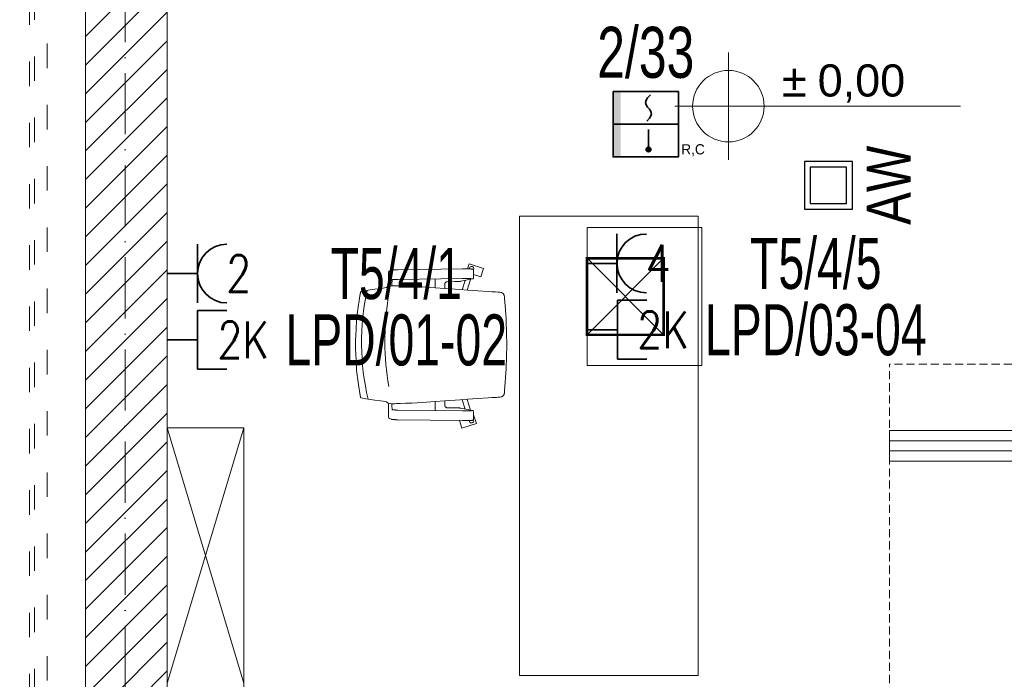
# Model space of a CAD drawing. Header units: millimetres. Extents: x 167773 to 185035, y -114105 to -66770.
# Tile 29 of 114: x 173430 to 173815, y -96667 to -96409. Entities that reach past the tile are written whole.
import ezdxf
from ezdxf.enums import TextEntityAlignment as Align

# ---------------------------------------------------------------- set-up
doc = ezdxf.new("R2010")
doc.units = ezdxf.units.MM
for name, pattern in [('ACAD_ISO03W100', [30, 12, -18]), ('ACAD_ISO10W100', [18, 12, -3, 0, -3]), ('HIDDEN', [9.525, 6.35, -3.175])]:
    doc.linetypes.add(name, pattern=pattern)
doc.layers.get('0').update_dxf_attribs({"lineweight": 9})
for name, color, linetype, lineweight in [('!obudowa', 14, 'Continuous', 9), ('a-osie', 20, 'ACAD_ISO10W100', 9), ('b-cienka', 9, 'Continuous', 9), ('b-ściany', 2, 'Continuous', 9), ('c-meb_przerywana', 5, 'HIDDEN', 9), ('c-meble', 5, 'Continuous', 9), ('c-wyposażenie', 5, 'Continuous', 9), ('El-koryta_puszki', 1, 'Continuous', 35), ('El_gniazda', 144, 'Continuous', 35), ('EL_Linia SSP', 240, 'Continuous', 35), ('h-hatch', 8, 'Continuous', 9), ('opis text', 7, 'Continuous', 9)]:
    doc.layers.add(name, color=color, linetype=linetype, lineweight=lineweight)
doc.layers.add('El_Oświetlenie awaryjne', color=1, linetype='Continuous')
doc.styles.add('Arial', font='arial.ttf')
doc.styles.add('arial 0.8', font='arial.ttf', dxfattribs={"width": 0.8})
doc.styles.add('PPAB_50', font='arial.ttf', dxfattribs={"height": 8})
doc.styles.add('ROMANS', font='romans__.ttf', dxfattribs={"height": 0.2})

# ---------------------------------------------------------------- blocks, each defined once
blk = doc.blocks.new('kotapozioma')
for p, q in [((49330.12, 104.43), (49330.12, 134.43)), ((49315.12, 119.43), (49395.12, 119.43))]:
    blk.add_line(p, q)
blk.add_circle((49330.12, 119.43), 10)
at = {"layer": 'opis text', "style": 'PPAB_50'}
for tag, p in [('ZNAK', (49345.12, 119.43)), ('WARTOSC', (49355.12, 119.43))]:
    blk.add_attdef(tag, text='', height=9, dxfattribs=at).set_placement(p, align=Align.BOTTOM_LEFT)
blk = doc.blocks.new('A$C5690186C')
at = {"layer": 'EL_Linia SSP', "lineweight": 5}
h = blk.add_hatch(color=256, dxfattribs=at)
h.set_gradient(color1=(255, 0, 0), color2=(224, 0, 0), one_color=1, name='INVSPHERICAL')
h.paths.add_polyline_path([(-9.8, 0), (-9.8, 12.8), (-12.8, 12.8), (-12.8, 0)])
h.paths.add_polyline_path([(-9.8, -12.8), (-9.8, 0), (-12.8, 0), (-12.8, -12.8)])
at = {"layer": 'EL_Linia SSP'}
blk.add_hatch(color=256, dxfattribs=at).paths.add_polyline_path([(2.02, -9.84, 1), (0.15, -9.84, 1)])
at = {"layer": 'EL_Linia SSP', "color": 1, "linetype": 'Continuous'}
for p, q in [((-0.1, 8.54), (0.11, 9.39)), ((0.11, 7.68), (-0.1, 8.54)), ((0.11, 9.39), (0.74, 10.35)), ((0.74, 10.35), (1.79, 11.52)), ((0.58, 6.96), (0.11, 7.68)), ((0.74, 6.72), (0.58, 6.96)), ((1.07, 6.34), (0.74, 6.72)), ((1.07, 6.34), (1.41, 5.97)), ((1.41, 5.97), (1.57, 5.73)), ((1.57, 5.73), (2.04, 5.01)), ((2.04, 5.01), (2.25, 4.15)), ((2.25, 4.15), (2.04, 3.3)), ((1.41, 2.34), (0.36, 1.16)), ((2.04, 3.3), (1.41, 2.34))]:
    blk.add_line(p, q, dxfattribs=at)
at = {"layer": 'EL_Linia SSP'}
for p, q in [((-12.8, 0), (12.8, 0)), ((1.08, -2.06), (1.08, -9.84))]:
    blk.add_line(p, q, dxfattribs=at)
blk.add_lwpolyline([(-12.8, 12.8), (12.8, 12.8), (12.8, -12.8), (-12.8, -12.8)], close=True, dxfattribs=at)
blk.add_circle((1.08, -9.84), 0.938, dxfattribs=at)
at = {"layer": 'EL_Linia SSP', "color": 1}
blk.add_text('R,C', height=4, dxfattribs=at).set_placement((13.91, -11.8))
blk = doc.blocks.new('kaseta1')
for p, q in [((-15, 15), (15, -15)), ((15, 15), (-15, -15))]:
    blk.add_line(p, q)
at = {"const_width": 1}
blk.add_lwpolyline([(-15, -15), (15, -15), (15, 15), (-15, 15)], close=True, dxfattribs=at)
blk = doc.blocks.new('AW')
for points in [[(-6.25, -6.25), (6.25, -6.25), (6.25, 6.25), (-6.25, 6.25)], [(-4.75, -4.75), (4.75, -4.75), (4.75, 4.75), (-4.75, 4.75)]]:
    blk.add_lwpolyline(points, close=True)
at = {"style": 'arial 0.8', "width": 0.8}
blk.add_text('AW', height=11.5, dxfattribs=at).set_placement((0, -10), align=Align.TOP_CENTER)
blk = doc.blocks.new('gniazdo3')
at = {"color": 0, "linetype": 'Continuous'}
blk.add_line((4.94, -4.8), (4.94, 4.8), dxfattribs=at)
at = {"color": 0}
blk.add_line((4.94, 0), (0, 0), dxfattribs=at)
at = {"color": 0, "linetype": 'Continuous', "extrusion": (0, 0, -1)}
blk.add_ellipse((9.74, 0), major_axis=(-3.39, 3.39), ratio=1, start_param=3.926993, end_param=7.068585, dxfattribs=at)
at = {"color": 0, "linetype": 'Continuous', "style": 'ROMANS', "width": 0.8, "flags": 4}
blk.add_attdef('NR', text='', height=6, dxfattribs=at).set_placement((14.48, 0), align=Align.MIDDLE_CENTER)
blk = doc.blocks.new('rj45')
at = {"linetype": 'Continuous'}
blk.add_line((11.86, -11.52), (11.86, 11.52), dxfattribs=at)
at = {"ltscale": 10}
for p, q in [((23.38, 11.52), (11.86, 11.52)), ((23.38, -11.52), (11.86, -11.52))]:
    blk.add_line(p, q, dxfattribs=at)
blk.add_line((11.86, 0), (0, 0))
at = {"linetype": 'Continuous', "style": 'ROMANS', "width": 0.8, "flags": 4}
blk.add_attdef('NR', text='', height=14.4, rotation=360, dxfattribs=at).set_placement((34.75, 0), align=Align.MIDDLE_CENTER)

msp = doc.modelspace()

# ---------------------------------------------------------------- hatches: boundary and pattern name
at = {"layer": 'h-hatch'}
h = msp.add_hatch(dxfattribs=at)
h.set_pattern_fill('ANSI31', color=256, scale=2.5, style=0)
h.set_pattern_definition([(45, (15000, 0), (-5.61266008, 5.61266008), [])])
h.paths.add_polyline_path([(173487.44, -96157.89), (173491.44, -96157.89), (173491.44, -96145.89), (173439.44, -96145.89), (173439.44, -96138.89), (173394.94, -96138.89), (173394.94, -96195.89), (173455.44, -96195.89), (173455.44, -96815.89), (173548.94, -96815.89, 0.468375), (173554.94, -96810.58), (173554.94, -96796.89), (173574.94, -96796.89), (173574.94, -96768.89), (173521.94, -96768.89), (173521.94, -96776.89), (173521.94, -96790.89), (173507.94, -96790.89), (173507.94, -96776.89), (173507.94, -96768.89), (173487.44, -96768.89)])

# ---------------------------------------------------------------- linework, layer by layer
at = {"layer": '!obudowa', "linetype": 'ACAD_ISO03W100', "ltscale": 0.8}
for p, q in [((173455.44, -96815.89), (173455.44, -95700.39)), ((173440.44, -96835.89), (173440.44, -96217.89)), ((173435.44, -96840.89), (173435.44, -96222.89)), ((173433.44, -96842.89), (173433.44, -96224.89))]:
    msp.add_line(p, q, dxfattribs=at)
at = {"color": 251}
for p, q in [((173605.06, -96506.54), (173605.71, -96504.53)), ((173611.42, -96506.38), (173605.71, -96504.53)), ((173574.14, -96508.37), (173574.14, -96513.31)), ((173574.22, -96507.66), (173574.21, -96507.68)), ((173574.23, -96507.63), (173574.22, -96507.66)), ((173574.25, -96507.6), (173574.23, -96507.63)), ((173574.26, -96507.58), (173574.25, -96507.6)), ((173574.27, -96507.56), (173574.26, -96507.58)), ((173574.29, -96507.55), (173574.27, -96507.56)), ((173574.31, -96507.53), (173574.29, -96507.55)), ((173574.33, -96507.5), (173574.31, -96507.53)), ((173574.35, -96507.48), (173574.33, -96507.5)), ((173574.38, -96507.46), (173574.35, -96507.48)), ((173574.41, -96507.43), (173574.38, -96507.46)), ((173574.45, -96507.41), (173574.41, -96507.43)), ((173574.5, -96507.39), (173574.45, -96507.41)), ((173574.5, -96507.39), (173575.26, -96507.05)), ((173575.26, -96507.05), (173575.29, -96507.04)), ((173575.29, -96507.04), (173575.32, -96507.03)), ((173575.32, -96507.03), (173575.35, -96507.02)), ((173575.35, -96507.02), (173575.37, -96507.01)), ((173575.37, -96507.01), (173575.42, -96507)), ((173575.42, -96507), (173575.47, -96506.99)), ((173575.47, -96506.99), (173575.56, -96506.97)), ((173575.56, -96506.97), (173575.61, -96506.97)), ((173575.61, -96506.97), (173575.66, -96506.96)), ((173575.66, -96506.96), (173575.72, -96506.95)), ((173575.72, -96506.95), (173575.77, -96506.95)), ((173575.77, -96506.95), (173575.84, -96506.94)), ((173575.84, -96506.94), (173575.9, -96506.94)), ((173575.9, -96506.94), (173575.97, -96506.93)), ((173575.97, -96506.93), (173576.04, -96506.93)), ((173576.04, -96506.93), (173576.12, -96506.92)), ((173576.12, -96506.92), (173576.19, -96506.92)), ((173576.19, -96506.92), (173576.27, -96506.91)), ((173576.27, -96506.91), (173576.36, -96506.91)), ((173576.36, -96506.91), (173576.44, -96506.9)), ((173576.44, -96506.9), (173576.53, -96506.9)), ((173576.53, -96506.9), (173576.63, -96506.9)), ((173576.63, -96506.9), (173576.72, -96506.89)), ((173576.72, -96506.89), (173576.82, -96506.89)), ((173576.82, -96506.89), (173576.92, -96506.88)), ((173576.92, -96506.88), (173577.02, -96506.88)), ((173577.02, -96506.88), (173577.12, -96506.88)), ((173577.12, -96506.88), (173577.23, -96506.88)), ((173577.23, -96506.88), (173577.34, -96506.87)), ((173577.34, -96506.87), (173577.45, -96506.87)), ((173577.45, -96506.87), (173577.56, -96506.87)), ((173577.56, -96506.87), (173577.67, -96506.87)), ((173577.67, -96506.87), (173577.79, -96506.87)), ((173577.79, -96506.87), (173603.08, -96506.53)), ((173603.08, -96506.53), (173603.17, -96506.53)), ((173603.17, -96506.53), (173603.25, -96506.53)), ((173603.25, -96506.53), (173603.34, -96506.53)), ((173603.34, -96506.53), (173603.42, -96506.52)), ((173603.42, -96506.52), (173603.51, -96506.52)), ((173603.51, -96506.52), (173603.6, -96506.52)), ((173603.6, -96506.52), (173603.69, -96506.52)), ((173603.69, -96506.52), (173603.77, -96506.52)), ((173603.77, -96506.52), (173603.86, -96506.52)), ((173603.86, -96506.52), (173603.95, -96506.52)), ((173603.95, -96506.52), (173604.04, -96506.52)), ((173604.04, -96506.52), (173604.13, -96506.52)), ((173604.13, -96506.52), (173604.21, -96506.52)), ((173604.21, -96506.52), (173604.3, -96506.53)), ((173604.3, -96506.53), (173604.39, -96506.53)), ((173604.39, -96506.53), (173604.47, -96506.53)), ((173604.47, -96506.53), (173604.56, -96506.53)), ((173604.56, -96506.53), (173604.64, -96506.53)), ((173604.64, -96506.53), (173604.73, -96506.53)), ((173604.73, -96506.53), (173604.81, -96506.53)), ((173604.81, -96506.53), (173604.9, -96506.53)), ((173604.9, -96506.53), (173604.98, -96506.53)), ((173604.98, -96506.53), (173605.06, -96506.54)), ((173605.06, -96506.54), (173605.14, -96506.54)), ((173605.14, -96506.54), (173605.22, -96506.54)), ((173605.22, -96506.54), (173605.3, -96506.54)), ((173605.3, -96506.54), (173605.38, -96506.54)), ((173605.38, -96506.54), (173605.45, -96506.55)), ((173605.45, -96506.55), (173605.53, -96506.55)), ((173605.53, -96506.55), (173605.6, -96506.55)), ((173605.6, -96506.55), (173605.68, -96506.55)), ((173605.68, -96506.55), (173605.75, -96506.56)), ((173605.72, -96506.56), (173605.84, -96506.19)), ((173605.75, -96506.56), (173605.82, -96506.56)), ((173605.82, -96506.56), (173605.88, -96506.56)), ((173605.88, -96506.56), (173605.95, -96506.57)), ((173605.95, -96506.57), (173606.02, -96506.57)), ((173606.02, -96506.57), (173606.08, -96506.57)), ((173606.08, -96506.57), (173606.14, -96506.58)), ((173606.14, -96506.58), (173606.2, -96506.58)), ((173606.2, -96506.58), (173606.26, -96506.58)), ((173606.26, -96506.58), (173606.32, -96506.59)), ((173606.32, -96506.59), (173606.37, -96506.59)), ((173606.37, -96506.59), (173606.43, -96506.59)), ((173606.43, -96506.59), (173606.48, -96506.6)), ((173606.48, -96506.6), (173606.53, -96506.6)), ((173606.53, -96506.6), (173606.58, -96506.61)), ((173606.58, -96506.61), (173606.62, -96506.61)), ((173606.62, -96506.61), (173606.67, -96506.61)), ((173606.67, -96506.61), (173606.71, -96506.62)), ((173606.71, -96506.62), (173606.75, -96506.62)), ((173606.75, -96506.62), (173606.82, -96506.63)), ((173606.82, -96506.63), (173606.89, -96506.64)), ((173606.89, -96506.64), (173606.96, -96506.65)), ((173606.96, -96506.65), (173607, -96506.66)), ((173607, -96506.66), (173607.04, -96506.67)), ((173607.04, -96506.67), (173607.08, -96506.68)), ((173607.08, -96506.68), (173607.12, -96506.7)), ((173607.12, -96506.7), (173607.14, -96506.71)), ((173607.14, -96506.71), (173607.17, -96506.72)), ((173607.17, -96506.72), (173607.2, -96506.74)), ((173607.2, -96506.74), (173607.22, -96506.75)), ((173607.22, -96506.75), (173607.24, -96506.76)), ((173607.24, -96506.76), (173607.26, -96506.78)), ((173607.26, -96506.78), (173607.29, -96506.79)), ((173607.29, -96506.79), (173607.31, -96506.81)), ((173607.31, -96506.81), (173607.34, -96506.84)), ((173607.34, -96506.84), (173607.36, -96506.87)), ((173607.36, -96506.87), (173607.39, -96506.91)), ((173607.39, -96506.91), (173607.42, -96506.95)), ((173607.42, -96506.94), (173607.49, -96506.73)), ((173607.42, -96506.95), (173607.44, -96506.98)), ((173607.44, -96506.98), (173607.45, -96507)), ((173607.45, -96510.16), (173607.45, -96507.01)), ((173607.45, -96508.78), (173610.34, -96509.71)), ((173610.34, -96509.71), (173611.42, -96506.38)), ((173575.51, -96512.01), (173575.51, -96513.13)), ((173575.66, -96510.77), (173575.59, -96510.8)), ((173575.66, -96510.77), (173575.66, -96510.77)), ((173575.66, -96510.77), (173575.66, -96510.77)), ((173575.67, -96510.77), (173575.66, -96510.77)), ((173575.69, -96510.76), (173575.67, -96510.77)), ((173575.72, -96510.76), (173575.69, -96510.76)), ((173575.75, -96510.75), (173575.72, -96510.76)), ((173575.78, -96510.75), (173575.75, -96510.75)), ((173575.82, -96510.75), (173575.78, -96510.75)), ((173575.87, -96510.74), (173575.82, -96510.75)), ((173575.92, -96510.74), (173575.87, -96510.74)), ((173575.97, -96510.73), (173575.92, -96510.74)), ((173576.02, -96510.73), (173575.97, -96510.73)), ((173576.08, -96510.72), (173576.02, -96510.73)), ((173576.14, -96510.72), (173576.08, -96510.72)), ((173576.21, -96510.71), (173576.14, -96510.72)), ((173576.28, -96510.71), (173576.21, -96510.71)), ((173576.35, -96510.71), (173576.28, -96510.71)), ((173576.42, -96510.7), (173576.35, -96510.71)), ((173576.5, -96510.7), (173576.42, -96510.7)), ((173576.58, -96510.69), (173576.5, -96510.7)), ((173576.66, -96510.69), (173576.58, -96510.69)), ((173576.74, -96510.69), (173576.66, -96510.69)), ((173576.83, -96510.68), (173576.74, -96510.69)), ((173576.92, -96510.68), (173576.83, -96510.68)), ((173577.01, -96510.68), (173576.92, -96510.68)), ((173577.1, -96510.68), (173577.01, -96510.68)), ((173577.2, -96510.67), (173577.1, -96510.68)), ((173577.3, -96510.67), (173577.2, -96510.67)), ((173577.39, -96510.67), (173577.3, -96510.67)), ((173577.49, -96510.67), (173577.39, -96510.67)), ((173577.59, -96510.66), (173577.49, -96510.67)), ((173577.7, -96510.66), (173577.59, -96510.66)), ((173577.8, -96510.66), (173577.7, -96510.66)), ((173603.09, -96510.32), (173577.8, -96510.66)), ((173592.48, -96510.47), (173592.48, -96514.01)), ((173596.21, -96512.45), (173596.2, -96512.5)), ((173596.2, -96512.5), (173596.2, -96512.55)), ((173596.2, -96512.55), (173596.2, -96512.6)), ((173596.2, -96512.6), (173596.2, -96514.26)), ((173596.22, -96512.4), (173596.21, -96512.45)), ((173596.23, -96512.35), (173596.22, -96512.4)), ((173596.24, -96512.3), (173596.23, -96512.35)), ((173596.25, -96512.26), (173596.24, -96512.3)), ((173596.27, -96512.21), (173596.25, -96512.26)), ((173596.29, -96512.16), (173596.27, -96512.21)), ((173596.31, -96512.12), (173596.29, -96512.16)), ((173596.34, -96512.08), (173596.31, -96512.12)), ((173596.36, -96512.03), (173596.34, -96512.08)), ((173596.39, -96511.99), (173596.36, -96512.03)), ((173596.42, -96511.95), (173596.39, -96511.99)), ((173596.45, -96511.92), (173596.42, -96511.95)), ((173596.48, -96511.88), (173596.45, -96511.92)), ((173596.52, -96511.84), (173596.48, -96511.88)), ((173596.55, -96511.81), (173596.52, -96511.84)), ((173596.59, -96511.78), (173596.55, -96511.81)), ((173596.63, -96511.75), (173596.59, -96511.78)), ((173596.67, -96511.73), (173596.63, -96511.75)), ((173596.71, -96511.7), (173596.67, -96511.73)), ((173596.75, -96511.68), (173596.71, -96511.7)), ((173596.8, -96511.66), (173596.75, -96511.68)), ((173596.84, -96511.64), (173596.8, -96511.66)), ((173596.88, -96511.63), (173596.84, -96511.64)), ((173596.93, -96511.61), (173596.88, -96511.63)), ((173596.97, -96511.6), (173596.93, -96511.61)), ((173597.02, -96511.59), (173596.97, -96511.6)), ((173597.06, -96511.59), (173597.02, -96511.59)), ((173597.11, -96511.58), (173597.06, -96511.59)), ((173597.16, -96511.58), (173597.11, -96511.58)), ((173597.16, -96511.58), (173600.09, -96511.54)), ((173600.09, -96511.54), (173600.19, -96511.54)), ((173600.19, -96511.54), (173600.29, -96511.54)), ((173600.29, -96511.54), (173600.39, -96511.54)), ((173600.39, -96511.54), (173600.49, -96511.54)), ((173600.49, -96511.54), (173600.58, -96511.53)), ((173600.58, -96511.53), (173600.68, -96511.53)), ((173600.68, -96511.53), (173600.77, -96511.53)), ((173600.77, -96511.53), (173600.86, -96511.53)), ((173600.86, -96511.53), (173600.95, -96511.52)), ((173600.95, -96511.52), (173601.04, -96511.52)), ((173601.04, -96511.52), (173601.13, -96511.52)), ((173601.13, -96511.52), (173601.21, -96511.51)), ((173601.21, -96511.51), (173601.29, -96511.51)), ((173601.29, -96511.51), (173601.37, -96511.51)), ((173601.37, -96511.51), (173601.45, -96511.5)), ((173601.45, -96511.5), (173601.53, -96511.5)), ((173601.53, -96511.5), (173601.6, -96511.5)), ((173601.6, -96511.5), (173601.67, -96511.49)), ((173601.67, -96511.49), (173601.74, -96511.49)), ((173601.74, -96511.49), (173601.81, -96511.48)), ((173601.81, -96511.48), (173601.87, -96511.48)), ((173601.87, -96511.48), (173601.94, -96511.47)), ((173601.94, -96511.47), (173602, -96511.47)), ((173602, -96511.47), (173602.05, -96511.46)), ((173602.05, -96511.46), (173602.11, -96511.46)), ((173602.11, -96511.46), (173602.16, -96511.45)), ((173602.16, -96511.45), (173602.21, -96511.45)), ((173602.21, -96511.45), (173602.25, -96511.44)), ((173602.25, -96511.44), (173602.3, -96511.44)), ((173602.3, -96511.44), (173602.34, -96511.43)), ((173602.34, -96511.43), (173602.42, -96511.42)), ((173602.42, -96511.42), (173606.96, -96510.51)), ((173602.99, -96514.72), (173604.21, -96511.06)), ((173603.25, -96510.32), (173603.09, -96510.32)), ((173603.4, -96510.32), (173603.25, -96510.32)), ((173603.55, -96510.32), (173603.4, -96510.32)), ((173603.71, -96510.32), (173603.55, -96510.32)), ((173603.86, -96510.32), (173603.71, -96510.32)), ((173604.02, -96510.32), (173603.86, -96510.32)), ((173604.17, -96510.32), (173604.02, -96510.32)), ((173604.32, -96510.32), (173604.17, -96510.32)), ((173604.48, -96510.32), (173604.32, -96510.32)), ((173604.63, -96510.32), (173604.48, -96510.32)), ((173604.78, -96510.33), (173604.63, -96510.32)), ((173604.92, -96510.33), (173604.78, -96510.33)), ((173605.07, -96510.33), (173604.92, -96510.33)), ((173604.92, -96514.85), (173606.25, -96510.65)), ((173605.21, -96510.34), (173605.07, -96510.33)), ((173605.34, -96510.34), (173605.21, -96510.34)), ((173605.48, -96510.34), (173605.34, -96510.34)), ((173605.6, -96510.35), (173605.48, -96510.34)), ((173605.73, -96510.35), (173605.6, -96510.35)), ((173605.85, -96510.36), (173605.73, -96510.35)), ((173605.9, -96510.36), (173605.85, -96510.36)), ((173605.96, -96510.36), (173605.9, -96510.36)), ((173606.01, -96510.37), (173605.96, -96510.36)), ((173606.07, -96510.37), (173606.01, -96510.37)), ((173606.12, -96510.37), (173606.07, -96510.37)), ((173606.17, -96510.38), (173606.12, -96510.37)), ((173606.22, -96510.38), (173606.17, -96510.38)), ((173606.26, -96510.38), (173606.22, -96510.38)), ((173606.31, -96510.38), (173606.26, -96510.38)), ((173606.35, -96510.39), (173606.31, -96510.38)), ((173606.39, -96510.39), (173606.35, -96510.39)), ((173606.43, -96510.39), (173606.39, -96510.39)), ((173606.47, -96510.4), (173606.43, -96510.39)), ((173606.51, -96510.4), (173606.47, -96510.4)), ((173606.54, -96510.4), (173606.51, -96510.4)), ((173606.57, -96510.41), (173606.54, -96510.4)), ((173606.6, -96510.41), (173606.57, -96510.41)), ((173606.63, -96510.41), (173606.6, -96510.41)), ((173606.66, -96510.42), (173606.63, -96510.41)), ((173606.68, -96510.42), (173606.66, -96510.42)), ((173606.7, -96510.42), (173606.68, -96510.42)), ((173606.72, -96510.43), (173606.7, -96510.42)), ((173606.73, -96510.43), (173606.72, -96510.43)), ((173606.74, -96510.43), (173606.73, -96510.43)), ((173606.75, -96510.43), (173606.74, -96510.43)), ((173606.75, -96510.43), (173606.75, -96510.43)), ((173606.96, -96510.51), (173607.03, -96510.5)), ((173607.03, -96510.5), (173607.07, -96510.49)), ((173607.07, -96510.49), (173607.09, -96510.48)), ((173607.09, -96510.48), (173607.11, -96510.47)), ((173607.11, -96510.47), (173607.14, -96510.46)), ((173607.14, -96510.46), (173607.17, -96510.45)), ((173607.17, -96510.45), (173607.2, -96510.43)), ((173607.2, -96510.43), (173607.22, -96510.42)), ((173607.22, -96510.42), (173607.24, -96510.41)), ((173607.24, -96510.41), (173607.26, -96510.4)), ((173607.26, -96510.4), (173607.28, -96510.38)), ((173607.28, -96510.38), (173607.31, -96510.36)), ((173607.31, -96510.36), (173607.33, -96510.33)), ((173607.33, -96510.33), (173607.36, -96510.3)), ((173607.36, -96510.3), (173607.39, -96510.26)), ((173607.39, -96510.26), (173607.41, -96510.24)), ((173607.41, -96510.24), (173607.42, -96510.22)), ((173607.42, -96510.22), (173607.44, -96510.19)), ((173607.44, -96510.19), (173607.45, -96510.17)), ((173563.03, -96516.52), (173563.04, -96516.48)), ((173563.04, -96516.48), (173563.05, -96516.44)), ((173563.05, -96516.41), (173563.06, -96516.37)), ((173563.05, -96516.44), (173563.05, -96516.41)), ((173563.06, -96516.37), (173563.07, -96516.33)), ((173563.07, -96516.29), (173563.08, -96516.25)), ((173563.07, -96516.33), (173563.07, -96516.29)), ((173563.08, -96516.25), (173563.09, -96516.22)), ((173563.09, -96516.18), (173563.1, -96516.15)), ((173563.09, -96516.22), (173563.09, -96516.18)), ((173563.13, -96516), (173563.14, -96515.97)), ((173563.14, -96515.97), (173563.15, -96515.94)), ((173563.15, -96515.9), (173563.16, -96515.87)), ((173563.15, -96515.94), (173563.15, -96515.9)), ((173563.16, -96515.87), (173563.17, -96515.84)), ((173563.17, -96515.84), (173563.18, -96515.81)), ((173563.18, -96515.79), (173563.19, -96515.76)), ((173563.18, -96515.81), (173563.18, -96515.79)), ((173563.19, -96515.76), (173563.2, -96515.74)), ((173563.2, -96515.71), (173563.21, -96515.69)), ((173563.2, -96515.74), (173563.2, -96515.71)), ((173563.21, -96515.69), (173563.22, -96515.67)), ((173563.22, -96515.65), (173563.23, -96515.63)), ((173563.22, -96515.67), (173563.22, -96515.65)), ((173563.23, -96515.63), (173563.24, -96515.61)), ((173563.24, -96515.59), (173563.25, -96515.58)), ((173563.24, -96515.61), (173563.24, -96515.59)), ((173563.25, -96515.58), (173563.26, -96515.56)), ((173563.26, -96515.55), (173563.27, -96515.54)), ((173563.26, -96515.56), (173563.26, -96515.55)), ((173563.27, -96515.53), (173563.28, -96515.52)), ((173563.27, -96515.54), (173563.27, -96515.53)), ((173563.28, -96515.51), (173563.29, -96515.51)), ((173563.28, -96515.52), (173563.28, -96515.51)), ((173563.29, -96515.5), (173563.3, -96515.5)), ((173563.29, -96515.51), (173563.29, -96515.5)), ((173563.3, -96515.5), (173563.44, -96515.43)), ((173563.44, -96515.43), (173563.9, -96515.3)), ((173563.9, -96515.3), (173564.56, -96515.17)), ((173564.56, -96515.17), (173565.31, -96515.04)), ((173565.31, -96515.04), (173566.17, -96514.92)), ((173566.17, -96514.92), (173566.93, -96514.79)), ((173566.93, -96514.79), (173568.84, -96514.53)), ((173568.84, -96514.53), (173570.96, -96514.28)), ((173572.11, -96514.11), (173570.96, -96514.28)), ((173572.59, -96514.02), (173572.11, -96514.11)), ((173573.34, -96513.85), (173572.59, -96514.02)), ((173573.52, -96513.76), (173573.34, -96513.85)), ((173573.67, -96513.59), (173573.52, -96513.76)), ((173573.84, -96513.51), (173573.67, -96513.59)), ((173573.84, -96513.51), (173573.92, -96513.42)), ((173574.15, -96513.31), (173573.92, -96513.42)), ((173575.51, -96513.13), (173574.15, -96513.31)), ((173576.58, -96513.13), (173575.51, -96513.13)), ((173576.58, -96513.13), (173577.33, -96513.17)), ((173577.33, -96513.17), (173578.8, -96513.25)), ((173578.8, -96513.25), (173580.81, -96513.34)), ((173580.81, -96513.34), (173583.18, -96513.38)), ((173583.18, -96513.38), (173583.32, -96513.38)), ((173583.32, -96513.38), (173585.32, -96513.51)), ((173587.3, -96513.65), (173585.32, -96513.51)), ((173592.48, -96514), (173587.3, -96513.65)), ((173596.2, -96514.26), (173592.48, -96514.01)), ((173596.2, -96514.26), (173596.26, -96514.26)), ((173596.26, -96514.26), (173602.19, -96514.67)), ((173602.19, -96514.67), (173605.17, -96514.87)), ((173604.92, -96514.86), (173604.92, -96514.86)), ((173605.17, -96514.87), (173609.14, -96515.14)), ((173609.14, -96515.14), (173613.14, -96515.41)), ((173614.64, -96515.52), (173613.14, -96515.41)), ((173614.64, -96515.52), (173616.01, -96515.61)), ((173616.92, -96515.67), (173616.01, -96515.61)), ((173616.92, -96515.67), (173617.32, -96515.69)), ((173617.32, -96515.69), (173617.52, -96515.71)), ((173617.61, -96515.71), (173617.52, -96515.71)), ((173617.71, -96515.72), (173617.61, -96515.71)), ((173618.42, -96515.85), (173617.71, -96515.72)), ((173619.04, -96516.25), (173618.42, -96515.85)), ((173619.21, -96516.49), (173619.04, -96516.25)), ((173619.44, -96516.81), (173619.21, -96516.49)), ((173562.94, -96517.12), (173562.95, -96517.08)), ((173562.95, -96517.03), (173562.96, -96516.99)), ((173562.95, -96517.08), (173562.95, -96517.03)), ((173562.96, -96516.99), (173562.97, -96516.94)), ((173562.97, -96516.9), (173562.98, -96516.86)), ((173562.97, -96516.94), (173562.97, -96516.9)), ((173562.98, -96516.86), (173562.99, -96516.82)), ((173562.99, -96516.77), (173563, -96516.73)), ((173562.99, -96516.82), (173562.99, -96516.77)), ((173563, -96516.73), (173563.01, -96516.69)), ((173563.01, -96516.65), (173563.02, -96516.61)), ((173563.01, -96516.69), (173563.01, -96516.65)), ((173563.02, -96516.61), (173563.03, -96516.56)), ((173563.03, -96516.56), (173563.03, -96516.52)), ((173619.44, -96516.81), (173619.48, -96516.96)), ((173619.48, -96516.96), (173619.6, -96517.52)), ((173619.6, -96517.52), (173619.64, -96518.15)), ((173619.64, -96518.15), (173619.94, -96522.52)), ((173620.12, -96524.7), (173619.94, -96522.52)), ((173620.18, -96525.79), (173620.12, -96524.7)), ((173620.23, -96526.88), (173620.18, -96525.79)), ((173620.44, -96536.27), (173620.23, -96526.88)), ((173620.23, -96545.66), (173620.44, -96536.27)), ((173619.64, -96554.39), (173620.23, -96545.66)), ((173619.5, -96555.59), (173619.6, -96555.02)), ((173619.6, -96554.94), (173619.61, -96554.86)), ((173619.6, -96555.02), (173619.6, -96554.94)), ((173619.61, -96554.86), (173619.62, -96554.7)), ((173619.64, -96554.39), (173619.62, -96554.7)), ((173562.95, -96555.46), (173562.94, -96555.42)), ((173562.95, -96555.51), (173562.95, -96555.46)), ((173562.96, -96555.55), (173562.95, -96555.51)), ((173562.97, -96555.59), (173562.96, -96555.55)), ((173562.97, -96555.64), (173562.97, -96555.59)), ((173562.98, -96555.68), (173562.97, -96555.64)), ((173562.99, -96555.72), (173562.98, -96555.68)), ((173562.99, -96555.77), (173562.99, -96555.72)), ((173563, -96555.81), (173562.99, -96555.77)), ((173563.01, -96555.85), (173563, -96555.81)), ((173563.01, -96555.89), (173563.01, -96555.85)), ((173563.02, -96555.93), (173563.01, -96555.89)), ((173563.03, -96555.98), (173563.02, -96555.93)), ((173563.03, -96556.02), (173563.03, -96555.98)), ((173563.04, -96556.06), (173563.03, -96556.02)), ((173563.05, -96556.1), (173563.04, -96556.06)), ((173563.05, -96556.13), (173563.05, -96556.1)), ((173563.06, -96556.17), (173563.05, -96556.13)), ((173563.07, -96556.21), (173563.06, -96556.17)), ((173563.07, -96556.25), (173563.07, -96556.21)), ((173563.08, -96556.28), (173563.07, -96556.25)), ((173563.09, -96556.32), (173563.08, -96556.28)), ((173563.09, -96556.36), (173563.09, -96556.32)), ((173563.1, -96556.39), (173563.09, -96556.36)), ((173563.14, -96556.57), (173563.13, -96556.54)), ((173563.15, -96556.6), (173563.14, -96556.57)), ((173563.15, -96556.63), (173563.15, -96556.6)), ((173563.16, -96556.67), (173563.15, -96556.63)), ((173563.17, -96556.7), (173563.16, -96556.67)), ((173563.18, -96556.72), (173563.17, -96556.7)), ((173563.18, -96556.75), (173563.18, -96556.72)), ((173563.19, -96556.78), (173563.18, -96556.75)), ((173563.2, -96556.8), (173563.19, -96556.78)), ((173563.2, -96556.83), (173563.2, -96556.8)), ((173563.21, -96556.85), (173563.2, -96556.83)), ((173563.22, -96556.87), (173563.21, -96556.85)), ((173563.22, -96556.89), (173563.22, -96556.87)), ((173563.23, -96556.91), (173563.22, -96556.89)), ((173563.24, -96556.93), (173563.23, -96556.91)), ((173563.24, -96556.95), (173563.24, -96556.93)), ((173563.25, -96556.96), (173563.24, -96556.95)), ((173563.26, -96556.98), (173563.25, -96556.96)), ((173563.26, -96556.99), (173563.26, -96556.98)), ((173563.27, -96557), (173563.26, -96556.99)), ((173563.27, -96557.01), (173563.27, -96557)), ((173563.28, -96557.02), (173563.27, -96557.01)), ((173563.28, -96557.02), (173563.28, -96557.02)), ((173563.29, -96557.03), (173563.28, -96557.02)), ((173563.29, -96557.03), (173563.29, -96557.03)), ((173563.3, -96557.04), (173563.29, -96557.03)), ((173563.44, -96557.11), (173563.3, -96557.04)), ((173563.44, -96557.11), (173563.44, -96557.11)), ((173563.45, -96557.11), (173563.44, -96557.11)), ((173563.45, -96557.11), (173563.9, -96557.24)), ((173564.56, -96557.37), (173563.9, -96557.24)), ((173565.31, -96557.49), (173564.56, -96557.37)), ((173566.17, -96557.62), (173565.31, -96557.49)), ((173566.93, -96557.75), (173566.17, -96557.62)), ((173568.84, -96558), (173566.93, -96557.75)), ((173568.84, -96558), (173570.96, -96558.26)), ((173570.96, -96558.26), (173572.11, -96558.43)), ((173572.11, -96558.43), (173572.59, -96558.52)), ((173572.59, -96558.52), (173573.34, -96558.69)), ((173573.34, -96558.69), (173573.52, -96558.78)), ((173573.52, -96558.78), (173573.67, -96558.95)), ((173573.67, -96558.95), (173573.84, -96559.03)), ((173585.32, -96559.03), (173587.3, -96558.89)), ((173587.3, -96558.89), (173592.48, -96558.54)), ((173596.2, -96558.28), (173592.48, -96558.53)), ((173592.48, -96558.53), (173592.48, -96562.07)), ((173596.2, -96558.28), (173596.2, -96559.94)), ((173596.2, -96558.28), (173596.26, -96558.28)), ((173602.19, -96557.87), (173596.26, -96558.28)), ((173605.17, -96557.67), (173602.19, -96557.87)), ((173602.99, -96557.82), (173604.21, -96561.48)), ((173604.92, -96557.68), (173606.25, -96561.89)), ((173604.92, -96557.68), (173604.92, -96557.68)), ((173609.14, -96557.4), (173605.17, -96557.67)), ((173609.14, -96557.4), (173613.14, -96557.13)), ((173614.64, -96557.02), (173613.14, -96557.13)), ((173614.64, -96557.02), (173616.01, -96556.93)), ((173616.01, -96556.93), (173616.13, -96556.92)), ((173616.13, -96556.92), (173616.24, -96556.92)), ((173616.24, -96556.92), (173616.47, -96556.9)), ((173616.47, -96556.9), (173616.92, -96556.87)), ((173616.92, -96556.87), (173617.71, -96556.82)), ((173617.71, -96556.82), (173618.42, -96556.68)), ((173619.04, -96556.29), (173618.42, -96556.68)), ((173619.21, -96556.05), (173619.04, -96556.29)), ((173619.44, -96555.73), (173619.21, -96556.05)), ((173619.48, -96555.58), (173619.44, -96555.73)), ((173573.92, -96559.12), (173573.84, -96559.03)), ((173573.92, -96559.12), (173574.15, -96559.23)), ((173574.14, -96559.23), (173574.14, -96564.17)), ((173575.51, -96559.41), (173574.15, -96559.23)), ((173575.51, -96559.41), (173575.51, -96560.53)), ((173575.51, -96559.41), (173576.58, -96559.41)), ((173575.59, -96561.74), (173575.66, -96561.77)), ((173575.66, -96561.77), (173575.67, -96561.77)), ((173575.66, -96561.77), (173575.66, -96561.77)), ((173575.66, -96561.77), (173575.66, -96561.77)), ((173575.67, -96561.77), (173575.69, -96561.78)), ((173575.69, -96561.78), (173575.72, -96561.78)), ((173575.72, -96561.78), (173575.75, -96561.79)), ((173575.75, -96561.79), (173575.78, -96561.79)), ((173575.78, -96561.79), (173575.82, -96561.79)), ((173575.82, -96561.79), (173575.87, -96561.8)), ((173575.87, -96561.8), (173575.92, -96561.8)), ((173575.92, -96561.8), (173575.97, -96561.81)), ((173575.97, -96561.81), (173576.02, -96561.81)), ((173576.02, -96561.81), (173576.08, -96561.82)), ((173576.08, -96561.82), (173576.14, -96561.82)), ((173576.14, -96561.82), (173576.21, -96561.83)), ((173576.21, -96561.83), (173576.28, -96561.83)), ((173576.28, -96561.83), (173576.35, -96561.83)), ((173576.35, -96561.83), (173576.42, -96561.84)), ((173576.42, -96561.84), (173576.5, -96561.84)), ((173576.5, -96561.84), (173576.58, -96561.84)), ((173577.33, -96559.37), (173576.58, -96559.41)), ((173576.58, -96561.84), (173576.66, -96561.85)), ((173576.66, -96561.85), (173576.74, -96561.85)), ((173576.74, -96561.85), (173576.83, -96561.85)), ((173576.83, -96561.85), (173576.92, -96561.86)), ((173576.92, -96561.86), (173577.01, -96561.86)), ((173577.01, -96561.86), (173577.1, -96561.86)), ((173577.1, -96561.86), (173577.2, -96561.87)), ((173577.2, -96561.87), (173577.3, -96561.87)), ((173577.3, -96561.87), (173577.39, -96561.87)), ((173577.33, -96559.37), (173578.8, -96559.29)), ((173577.39, -96561.87), (173577.49, -96561.87)), ((173577.49, -96561.87), (173577.59, -96561.87)), ((173577.59, -96561.87), (173577.7, -96561.88)), ((173577.7, -96561.88), (173577.8, -96561.88)), ((173577.8, -96561.88), (173603.09, -96562.21)), ((173578.8, -96559.29), (173580.81, -96559.2)), ((173583.18, -96559.16), (173580.81, -96559.2)), ((173583.32, -96559.16), (173583.18, -96559.16)), ((173583.32, -96559.16), (173585.32, -96559.03)), ((173596.2, -96559.94), (173596.2, -96559.99)), ((173596.2, -96559.99), (173596.2, -96560.04)), ((173596.2, -96560.04), (173596.21, -96560.09)), ((173596.21, -96560.09), (173596.22, -96560.14)), ((173596.22, -96560.14), (173596.23, -96560.19)), ((173596.23, -96560.19), (173596.24, -96560.24)), ((173596.24, -96560.24), (173596.25, -96560.28)), ((173596.25, -96560.28), (173596.27, -96560.33)), ((173596.27, -96560.33), (173596.29, -96560.38)), ((173596.29, -96560.38), (173596.31, -96560.42)), ((173596.31, -96560.42), (173596.34, -96560.46)), ((173596.34, -96560.46), (173596.36, -96560.51)), ((173596.36, -96560.51), (173596.39, -96560.55)), ((173596.39, -96560.55), (173596.42, -96560.59)), ((173596.42, -96560.59), (173596.45, -96560.62)), ((173596.45, -96560.62), (173596.48, -96560.66)), ((173596.48, -96560.66), (173596.52, -96560.69)), ((173596.52, -96560.69), (173596.55, -96560.73)), ((173596.55, -96560.73), (173596.59, -96560.76)), ((173596.59, -96560.76), (173596.63, -96560.79)), ((173596.63, -96560.79), (173596.67, -96560.81)), ((173596.67, -96560.81), (173596.71, -96560.84)), ((173596.71, -96560.84), (173596.75, -96560.86)), ((173596.75, -96560.86), (173596.8, -96560.88)), ((173596.8, -96560.88), (173596.84, -96560.9)), ((173596.84, -96560.9), (173596.88, -96560.91)), ((173596.88, -96560.91), (173596.93, -96560.93)), ((173596.93, -96560.93), (173596.97, -96560.94)), ((173596.97, -96560.94), (173597.02, -96560.95)), ((173597.02, -96560.95), (173597.06, -96560.95)), ((173597.06, -96560.95), (173597.11, -96560.96)), ((173597.11, -96560.96), (173597.16, -96560.96)), ((173600.09, -96561), (173597.16, -96560.96)), ((173600.19, -96561), (173600.09, -96561)), ((173600.29, -96561), (173600.19, -96561)), ((173600.39, -96561), (173600.29, -96561)), ((173600.49, -96561), (173600.39, -96561)), ((173600.58, -96561.01), (173600.49, -96561)), ((173600.68, -96561.01), (173600.58, -96561.01)), ((173600.77, -96561.01), (173600.68, -96561.01)), ((173600.86, -96561.01), (173600.77, -96561.01)), ((173600.95, -96561.02), (173600.86, -96561.01)), ((173601.04, -96561.02), (173600.95, -96561.02)), ((173601.13, -96561.02), (173601.04, -96561.02)), ((173601.21, -96561.03), (173601.13, -96561.02)), ((173601.29, -96561.03), (173601.21, -96561.03)), ((173601.37, -96561.03), (173601.29, -96561.03)), ((173601.45, -96561.04), (173601.37, -96561.03)), ((173601.53, -96561.04), (173601.45, -96561.04)), ((173601.6, -96561.04), (173601.53, -96561.04)), ((173601.67, -96561.05), (173601.6, -96561.04)), ((173601.74, -96561.05), (173601.67, -96561.05)), ((173601.81, -96561.06), (173601.74, -96561.05)), ((173601.87, -96561.06), (173601.81, -96561.06)), ((173601.94, -96561.07), (173601.87, -96561.06)), ((173602, -96561.07), (173601.94, -96561.07)), ((173602.05, -96561.08), (173602, -96561.07)), ((173602.11, -96561.08), (173602.05, -96561.08)), ((173602.16, -96561.09), (173602.11, -96561.08)), ((173602.21, -96561.09), (173602.16, -96561.09)), ((173602.25, -96561.1), (173602.21, -96561.09)), ((173602.3, -96561.1), (173602.25, -96561.1)), ((173602.34, -96561.11), (173602.3, -96561.1)), ((173602.42, -96561.12), (173602.34, -96561.11)), ((173606.96, -96562.03), (173602.42, -96561.12)), ((173603.09, -96562.21), (173603.25, -96562.22)), ((173603.25, -96562.22), (173603.4, -96562.22)), ((173603.4, -96562.22), (173603.55, -96562.22)), ((173603.55, -96562.22), (173603.71, -96562.22)), ((173603.71, -96562.22), (173603.86, -96562.22)), ((173603.86, -96562.22), (173604.02, -96562.22)), ((173604.02, -96562.22), (173604.17, -96562.22)), ((173604.17, -96562.22), (173604.32, -96562.22)), ((173604.32, -96562.22), (173604.48, -96562.22)), ((173604.48, -96562.22), (173604.63, -96562.21)), ((173604.63, -96562.21), (173604.78, -96562.21)), ((173604.78, -96562.21), (173604.92, -96562.21)), ((173604.92, -96562.21), (173605.07, -96562.21)), ((173605.07, -96562.21), (173605.21, -96562.2)), ((173605.21, -96562.2), (173605.34, -96562.2)), ((173605.34, -96562.2), (173605.48, -96562.19)), ((173605.48, -96562.19), (173605.6, -96562.19)), ((173605.6, -96562.19), (173605.73, -96562.19)), ((173605.73, -96562.19), (173605.79, -96562.18)), ((173605.79, -96562.18), (173605.85, -96562.18)), ((173605.85, -96562.18), (173605.9, -96562.18)), ((173605.9, -96562.18), (173605.96, -96562.18)), ((173605.96, -96562.18), (173606.01, -96562.17)), ((173606.01, -96562.17), (173606.07, -96562.17)), ((173606.07, -96562.17), (173606.12, -96562.17)), ((173606.12, -96562.17), (173606.17, -96562.16)), ((173606.17, -96562.16), (173606.22, -96562.16)), ((173606.22, -96562.16), (173606.26, -96562.16)), ((173606.26, -96562.16), (173606.31, -96562.15)), ((173606.31, -96562.15), (173606.35, -96562.15)), ((173606.35, -96562.15), (173606.39, -96562.15)), ((173606.39, -96562.15), (173606.43, -96562.14)), ((173606.43, -96562.14), (173606.47, -96562.14)), ((173606.47, -96562.14), (173606.51, -96562.14)), ((173606.51, -96562.14), (173606.54, -96562.13)), ((173606.54, -96562.13), (173606.58, -96562.13)), ((173606.58, -96562.13), (173606.61, -96562.13)), ((173606.61, -96562.13), (173606.63, -96562.12)), ((173606.63, -96562.12), (173606.66, -96562.12)), ((173606.66, -96562.12), (173606.68, -96562.12)), ((173606.68, -96562.12), (173606.7, -96562.12)), ((173606.7, -96562.12), (173606.72, -96562.11)), ((173606.72, -96562.11), (173606.73, -96562.11)), ((173606.73, -96562.11), (173606.74, -96562.11)), ((173606.74, -96562.11), (173606.75, -96562.11)), ((173606.75, -96562.11), (173606.75, -96562.11)), ((173607.03, -96562.04), (173606.96, -96562.03)), ((173607.07, -96562.05), (173607.03, -96562.04)), ((173607.09, -96562.06), (173607.07, -96562.05)), ((173607.11, -96562.07), (173607.09, -96562.06)), ((173607.14, -96562.08), (173607.11, -96562.07)), ((173607.17, -96562.09), (173607.14, -96562.08)), ((173607.2, -96562.11), (173607.17, -96562.09)), ((173607.22, -96562.12), (173607.2, -96562.11)), ((173607.24, -96562.13), (173607.22, -96562.12)), ((173607.26, -96562.14), (173607.24, -96562.13)), ((173607.28, -96562.16), (173607.26, -96562.14)), ((173607.31, -96562.18), (173607.28, -96562.16)), ((173607.33, -96562.21), (173607.31, -96562.18)), ((173607.36, -96562.24), (173607.33, -96562.21)), ((173607.39, -96562.27), (173607.36, -96562.24)), ((173607.41, -96562.3), (173607.39, -96562.27)), ((173607.42, -96562.32), (173607.41, -96562.3)), ((173607.44, -96562.35), (173607.42, -96562.32)), ((173607.45, -96562.37), (173607.44, -96562.35)), ((173607.45, -96565.53), (173607.45, -96562.38)), ((173574.21, -96564.86), (173574.22, -96564.88)), ((173574.22, -96564.88), (173574.23, -96564.91)), ((173574.23, -96564.91), (173574.25, -96564.94)), ((173574.25, -96564.94), (173574.26, -96564.96)), ((173574.26, -96564.96), (173574.27, -96564.97)), ((173574.27, -96564.97), (173574.29, -96564.99)), ((173574.29, -96564.99), (173574.31, -96565.01)), ((173574.31, -96565.01), (173574.33, -96565.04)), ((173574.33, -96565.04), (173574.35, -96565.06)), ((173574.35, -96565.06), (173574.38, -96565.08)), ((173574.38, -96565.08), (173574.41, -96565.11)), ((173574.41, -96565.11), (173574.45, -96565.13)), ((173574.45, -96565.13), (173574.5, -96565.15)), ((173575.26, -96565.49), (173574.5, -96565.15)), ((173575.29, -96565.5), (173575.26, -96565.49)), ((173575.32, -96565.52), (173575.29, -96565.5)), ((173575.35, -96565.53), (173575.32, -96565.52)), ((173575.38, -96565.53), (173575.35, -96565.53)), ((173575.4, -96565.54), (173575.38, -96565.53)), ((173575.43, -96565.55), (173575.4, -96565.54)), ((173575.47, -96565.55), (173575.43, -96565.55)), ((173575.51, -96565.56), (173575.47, -96565.55)), ((173575.56, -96565.57), (173575.51, -96565.56)), ((173575.61, -96565.57), (173575.56, -96565.57)), ((173575.66, -96565.58), (173575.61, -96565.57)), ((173575.72, -96565.58), (173575.66, -96565.58)), ((173575.77, -96565.59), (173575.72, -96565.58)), ((173575.84, -96565.6), (173575.77, -96565.59)), ((173575.9, -96565.6), (173575.84, -96565.6)), ((173575.97, -96565.61), (173575.9, -96565.6)), ((173576.04, -96565.61), (173575.97, -96565.61)), ((173576.12, -96565.62), (173576.04, -96565.61)), ((173576.19, -96565.62), (173576.12, -96565.62)), ((173576.27, -96565.63), (173576.19, -96565.62)), ((173576.36, -96565.63), (173576.27, -96565.63)), ((173576.44, -96565.64), (173576.36, -96565.63)), ((173576.53, -96565.64), (173576.44, -96565.64)), ((173576.63, -96565.64), (173576.53, -96565.64)), ((173576.72, -96565.65), (173576.63, -96565.64)), ((173576.82, -96565.65), (173576.72, -96565.65)), ((173576.92, -96565.65), (173576.82, -96565.65)), ((173577.02, -96565.66), (173576.92, -96565.65)), ((173577.12, -96565.66), (173577.02, -96565.66)), ((173577.23, -96565.66), (173577.12, -96565.66)), ((173577.34, -96565.67), (173577.23, -96565.66)), ((173577.45, -96565.67), (173577.34, -96565.67)), ((173577.56, -96565.67), (173577.45, -96565.67)), ((173577.67, -96565.67), (173577.56, -96565.67)), ((173577.79, -96565.67), (173577.67, -96565.67)), ((173603.08, -96566.01), (173577.79, -96565.67)), ((173601.91, -96565.99), (173602.86, -96568.94)), ((173603.17, -96566.01), (173603.08, -96566.01)), ((173603.25, -96566.01), (173603.17, -96566.01)), ((173603.34, -96566.01), (173603.25, -96566.01)), ((173603.42, -96566.01), (173603.34, -96566.01)), ((173603.51, -96566.01), (173603.42, -96566.01)), ((173603.6, -96566.02), (173603.51, -96566.01)), ((173603.69, -96566.02), (173603.6, -96566.02)), ((173603.77, -96566.02), (173603.69, -96566.02)), ((173603.86, -96566.02), (173603.77, -96566.02)), ((173603.95, -96566.02), (173603.86, -96566.02)), ((173604.04, -96566.02), (173603.95, -96566.02)), ((173604.13, -96566.02), (173604.04, -96566.02)), ((173604.21, -96566.01), (173604.13, -96566.02)), ((173604.3, -96566.01), (173604.21, -96566.01)), ((173604.39, -96566.01), (173604.3, -96566.01)), ((173604.47, -96566.01), (173604.39, -96566.01)), ((173604.56, -96566.01), (173604.47, -96566.01)), ((173604.64, -96566.01), (173604.56, -96566.01)), ((173604.73, -96566.01), (173604.64, -96566.01)), ((173604.81, -96566.01), (173604.73, -96566.01)), ((173604.9, -96566.01), (173604.81, -96566.01)), ((173604.98, -96566), (173604.9, -96566.01)), ((173605.06, -96566), (173604.98, -96566)), ((173605.14, -96566), (173605.06, -96566)), ((173605.22, -96566), (173605.14, -96566)), ((173605.3, -96566), (173605.22, -96566)), ((173605.38, -96565.99), (173605.3, -96566)), ((173605.45, -96565.99), (173605.38, -96565.99)), ((173605.53, -96565.99), (173605.45, -96565.99)), ((173605.6, -96565.99), (173605.53, -96565.99)), ((173605.68, -96565.98), (173605.6, -96565.99)), ((173605.75, -96565.98), (173605.68, -96565.98)), ((173605.72, -96565.98), (173605.84, -96566.34)), ((173605.82, -96565.98), (173605.75, -96565.98)), ((173605.88, -96565.98), (173605.82, -96565.98)), ((173605.95, -96565.97), (173605.88, -96565.98)), ((173606.02, -96565.97), (173605.95, -96565.97)), ((173606.08, -96565.97), (173606.02, -96565.97)), ((173606.14, -96565.96), (173606.08, -96565.97)), ((173606.2, -96565.96), (173606.14, -96565.96)), ((173606.26, -96565.96), (173606.2, -96565.96)), ((173606.32, -96565.95), (173606.26, -96565.96)), ((173606.37, -96565.95), (173606.32, -96565.95)), ((173606.43, -96565.95), (173606.37, -96565.95)), ((173606.48, -96565.94), (173606.43, -96565.95)), ((173606.53, -96565.94), (173606.48, -96565.94)), ((173606.58, -96565.93), (173606.53, -96565.94)), ((173606.62, -96565.93), (173606.58, -96565.93)), ((173606.67, -96565.92), (173606.62, -96565.93)), ((173606.75, -96565.92), (173606.67, -96565.92)), ((173606.83, -96565.91), (173606.75, -96565.92)), ((173606.9, -96565.89), (173606.83, -96565.91)), ((173606.97, -96565.88), (173606.9, -96565.89)), ((173607, -96565.87), (173606.97, -96565.88)), ((173607.04, -96565.87), (173607, -96565.87)), ((173607.08, -96565.85), (173607.04, -96565.87)), ((173607.1, -96565.85), (173607.08, -96565.85)), ((173607.12, -96565.84), (173607.1, -96565.85)), ((173607.14, -96565.83), (173607.12, -96565.84)), ((173607.17, -96565.82), (173607.14, -96565.83)), ((173607.2, -96565.8), (173607.17, -96565.82)), ((173607.22, -96565.79), (173607.2, -96565.8)), ((173607.24, -96565.78), (173607.22, -96565.79)), ((173607.26, -96565.76), (173607.24, -96565.78)), ((173607.29, -96565.75), (173607.26, -96565.76)), ((173607.31, -96565.72), (173607.29, -96565.75)), ((173607.34, -96565.7), (173607.31, -96565.72)), ((173607.36, -96565.67), (173607.34, -96565.7)), ((173607.39, -96565.63), (173607.36, -96565.67)), ((173607.42, -96565.59), (173607.39, -96565.63)), ((173607.44, -96565.56), (173607.42, -96565.59)), ((173607.42, -96565.6), (173607.49, -96565.81)), ((173607.45, -96565.54), (173607.44, -96565.56)), ((173607.49, -96563.75), (173607.45, -96563.76)), ((173607.49, -96563.75), (173608.57, -96567.08)), ((173602.86, -96568.94), (173608.57, -96567.08))]:
    msp.add_line(p, q, dxfattribs=at)
at = {"color": 251, "ltscale": 0.1}
for centre, radius, start, end in [((173660.22, -96535.35), 96.65, 167.8317, 193.321), ((173682.02, -96534.52), 109.29, 171.2417, 189.5449)]:
    msp.add_arc(centre, radius, start, end, dxfattribs=at)
at = {"color": 251, "extrusion": (0, 0, -1)}
for centre, major_axis, ratio, start_param, end_param in [((173574.22, -96508.34), (0.004, 0.679), 0.116972, 4.659667, 6.230463), ((173606.66, -96506.47), (0.267, 0.823), 0.999017, -1.562013, 1.562013), ((173575.66, -96511.94), (0.01, 1.32), 0.116972, 4.659667, 5.749749), ((173563.04, -96517.29), (0.26, 1.8), 0.076146, -0.89307, -0.783548), ((173569.25, -96536.27), (27.48, 192.2), 0.046335, -1.514951, -1.477626), ((173570.05, -96536.27), (9.1, 192.2), 0.046161, -1.561533, -1.51894), ((173568.69, -96536.27), (27.12, 192.2), 0.043392, -1.522878, -1.514451), ((173569.86, -96536.27), (8.99, 192.2), 0.045159, 4.710277, 4.721726), ((173569.86, -96536.27), (-8.99, 192.2), 0.045159, 4.703051, 4.714501), ((173570.05, -96536.27), (-9.1, 192.2), 0.046161, 4.660533, 4.703126), ((173568.69, -96536.27), (-27.12, 192.2), 0.043392, 4.656043, 4.66447), ((173569.25, -96536.27), (-27.48, 192.2), 0.046335, 4.619219, 4.656543), ((173563.04, -96555.25), (-0.26, 1.8), 0.076154, 3.925127, 4.034662), ((173575.66, -96560.6), (-0.01, 1.32), 0.116972, 3.675029, 4.765111), ((173574.22, -96564.2), (-0.004, 0.679), 0.116972, 3.194315, 4.765111), ((173606.66, -96566.07), (-0.267, 0.823), 0.999017, 1.579579, 4.703605)]:
    msp.add_ellipse(centre, major_axis=major_axis, ratio=ratio, start_param=start_param, end_param=end_param, dxfattribs=at)
at = {"layer": 'a-osie', "ltscale": 2}
msp.add_line((173470.94, -97211.89), (173470.94, -96011.89), dxfattribs=at)
at = {"layer": 'b-cienka', "ltscale": 0.5}
msp.add_lwpolyline([(173770.44, -96569.89), (174218.44, -96569.89), (174218.44, -96581.89), (173770.44, -96581.89)], close=True, dxfattribs=at)
at = {"layer": 'b-ściany'}
for p, q in [((173487.44, -96157.89), (173487.44, -96768.89)), ((173455.44, -96195.89), (173455.44, -96815.89))]:
    msp.add_line(p, q, dxfattribs=at)
at = {"layer": 'c-meb_przerywana', "color": 251, "ltscale": 0.5}
for p in [(173770.44, -96768.89), (174218.44, -96543.89)]:
    msp.add_line(p, (173770.44, -96543.89), dxfattribs=at)
at = {"layer": 'c-meble', "color": 251}
msp.add_lwpolyline([(173695.44, -96485.89), (173625.44, -96485.89), (173625.44, -96665.89), (173695.44, -96665.89)], close=True, dxfattribs=at)
at = {"layer": 'c-wyposażenie', "color": 251}
for p, q in [((173517.44, -96568.89), (173487.44, -96568.89)), ((173517.44, -96668.89), (173487.44, -96568.89)), ((173517.44, -96568.89), (173487.44, -96668.89)), ((173517.44, -96568.89), (173517.44, -96768.89))]:
    msp.add_line(p, q, dxfattribs=at)
at = {"layer": 'c-wyposażenie', "color": 251, "ltscale": 0.5}
for p, q in [((174218.44, -96573.89), (173770.44, -96573.89)), ((174218.44, -96577.89), (173770.44, -96577.89))]:
    msp.add_line(p, q, dxfattribs=at)
at = {"layer": 'El_gniazda', "linetype": 'ACAD_ISO03W100', "lineweight": 15, "ltscale": 5}
msp.add_lwpolyline([(173651.94, -96544.39), (173696.94, -96544.39), (173696.94, -96490.39), (173651.94, -96490.39)], close=True, dxfattribs=at)

# ---------------------------------------------------------------- block references
at = {"layer": 'El-koryta_puszki'}
msp.add_blockref('kaseta1', (173666.94, -96517.39), dxfattribs=at)
at = {"layer": 'El_gniazda'}
ref = msp.add_blockref('gniazdo3', (173651.8, -96504.39), dxfattribs=dict(at, xscale=2.399999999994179, yscale=2.399999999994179, zscale=2.399999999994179))
ref.add_attrib('NR', '4', dxfattribs={"linetype": 'Continuous', "height": 14.4, "style": 'ROMANS', "width": 0.8}).set_placement((173679.82, -96504.39), align=Align.MIDDLE_CENTER)
ref = msp.add_blockref('gniazdo3', (173487.44, -96508.39), dxfattribs=dict(at, xscale=2.399999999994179, yscale=2.399999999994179, zscale=2.399999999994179))
ref.add_attrib('NR', '2', dxfattribs={"linetype": 'Continuous', "height": 14.4, "style": 'ROMANS', "width": 0.8}).set_placement((173515.46, -96508.39), align=Align.MIDDLE_CENTER)
ref = msp.add_blockref('rj45', (173651.94, -96530.39), dxfattribs=at)
ref.add_attrib('NR', '2K', dxfattribs={"layer": '0', "linetype": 'Continuous', "height": 14.4, "rotation": 360, "style": 'ROMANS', "width": 0.8}).set_placement((173681.69, -96530.39), align=Align.MIDDLE_CENTER)
ref = msp.add_blockref('rj45', (173487.44, -96534.39), dxfattribs=at)
ref.add_attrib('NR', '2K', dxfattribs={"layer": '0', "linetype": 'Continuous', "height": 14.4, "rotation": 360, "style": 'ROMANS', "width": 0.8}).set_placement((173517.19, -96534.39), align=Align.MIDDLE_CENTER)
at = {"layer": 'EL_Linia SSP'}
msp.add_blockref('A$C5690186C', (173674.94, -96449.89), dxfattribs=at)
at = {"layer": 'El_Oświetlenie awaryjne', "xscale": 1.5, "yscale": 1.5, "zscale": 1.5, "rotation": 90}
msp.add_blockref('AW', (173746.5, -96473.79), dxfattribs=at)
at = {"layer": 'opis text', "xscale": 1.399999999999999, "yscale": 1.399999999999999, "zscale": 1.399999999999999}
msp.add_blockref('kotapozioma', (104645.14, -96610), dxfattribs=at).add_auto_attribs({'WARTOSC': '0,00', 'ZNAK': '%%p'})

# ---------------------------------------------------------------- texts
at = {"layer": 'El_gniazda', "style": 'Arial', "width": 0.65}
for s, p in [('T5/4/5', (173741.56, -96504.39)), ('T5/4/1', (173577.19, -96508.39)), ('LPD/03-04', (173741.56, -96530.39)), ('LPD/01-02', (173577.19, -96534.39))]:
    msp.add_text(s, height=20, dxfattribs=at).set_placement(p, align=Align.MIDDLE_CENTER)
at = {"layer": 'EL_Linia SSP', "style": 'Arial', "width": 0.7}
msp.add_text('2/33', height=20, dxfattribs=at).set_placement((173674.94, -96431.68), align=Align.CENTER)

doc.saveas('drawing.dxf')
